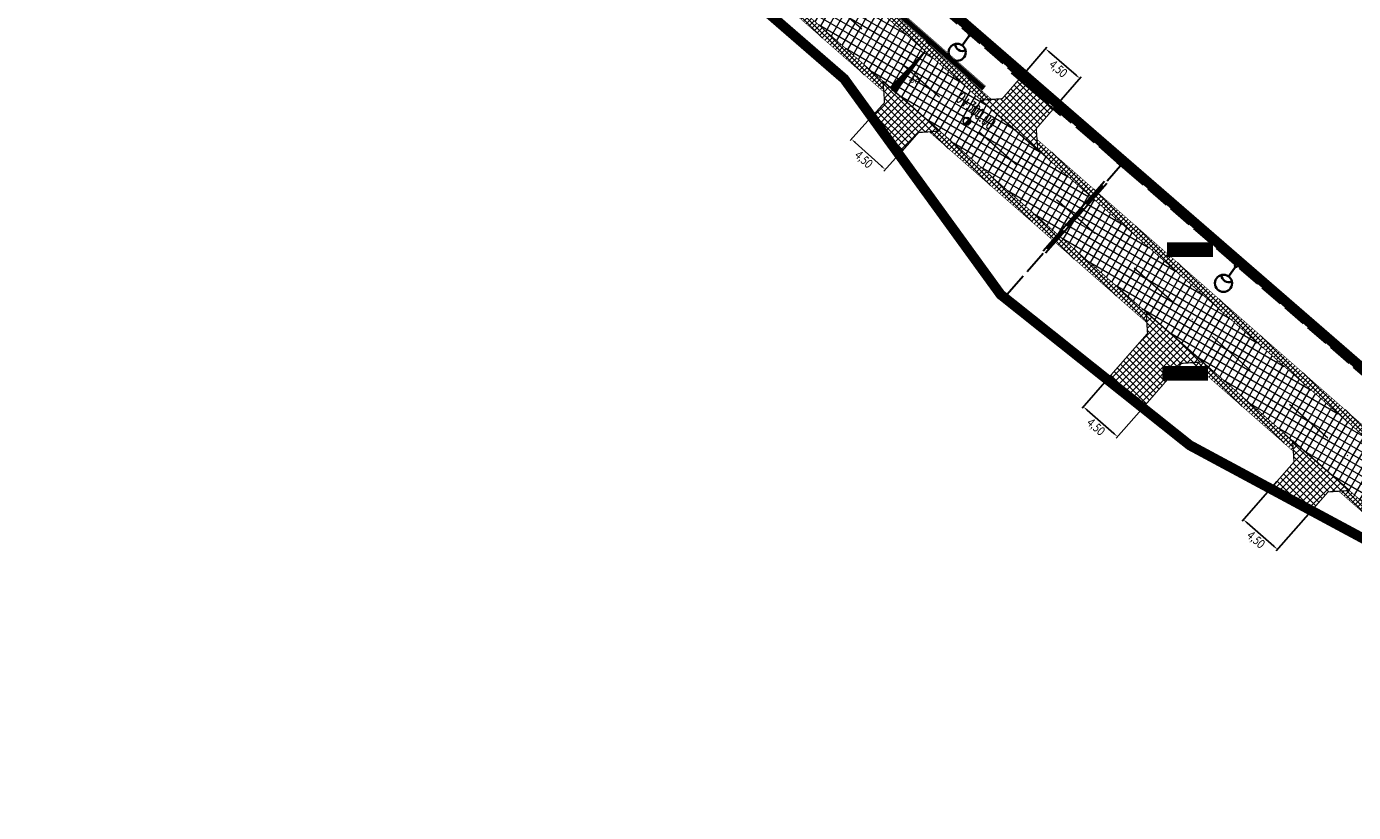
# Model space of a CAD drawing. Header units: metres. Extents: x 7443078 to 7443628, y 5636807 to 5637202.
# Tile 1 of 25: x 7443295 to 7443426, y 5636818 to 5636896. Entities that reach past the tile are written whole.
import ezdxf

# ---------------------------------------------------------------- set-up
doc = ezdxf.new("R2010")
doc.units = ezdxf.units.M
for name, pattern in [('1', [0]), ('1_OTWM', [1, 0.5, -0.5]), ('4', [2.5, 1.5, -1]), ('ACAD_ISO02W100', [15, 12, -3]), ('AUSGEZOGEN', [0]), ('CENTER2', [1.125, 0.75, -0.125, 0.125, -0.125]), ('DASHED2', [0.375, 0.25, -0.125]), ('Os drogi', [25.4, 12.7, -6.35, 0, -6.35])]:
    doc.linetypes.add(name, pattern=pattern)
doc.layers.get('Defpoints').update_dxf_attribs({"true_color": 0x999999})
for name, color, linetype in [('_kan_deszcz', 32, 'Continuous'), ('_LINIA PODZIAŁOWA', 5, 'Continuous'), ('H_zjazdy', 21, 'Continuous'), ('K_kraweżnika_najazdowy', 7, 'Continuous'), ('K_krawędź pobocza', 7, 'Continuous'), ('K_opis osi', 7, 'Continuous'), ('K_pobocze', 32, 'Continuous'), ('K_Przepust', 162, 'Continuous'), ('K_rama zjazdu', 7, 'Continuous'), ('K_spadki poprzeczne', 175, 'Continuous'), ('K_wymiar', 7, 'Continuous')]:
    doc.layers.add(name, color=color, linetype=linetype)
for name, color, linetype, lineweight in [('ELEKTRYKA', 1, '4', 30), ('K_usuń', 1, 'Continuous', 70), ('Proj_EN_trasa', 1, 'ACAD_ISO02W100', 30), ('Rury', 5, 'Continuous', 30)]:
    doc.layers.add(name, color=color, linetype=linetype, lineweight=lineweight)
doc.layers.add('H_jezdnia', color=7, linetype='Continuous', true_color=0xd4d4d4)
doc.styles.add('MAT', font='simplex.shx', dxfattribs={"width": 0.6})
doc.styles.add('sytuacja 500 opisy', font='calibri.ttf', dxfattribs={"width": 0.75, "height": 0.9})
doc.dimstyles.new('wymiarowanie sytuacja 500', dxfattribs={"dimtxt": 0.9, "dimasz": 0.5, "dimexe": 0.2, "dimexo": 0.2, "dimgap": 0.2, "dimtad": 4, "dimlfac": -1, "dimzin": 1, "dimtxsty": 'sytuacja 500 opisy', "dimcen": 0.5, "dimadec": 4, "dimazin": 1, "dimtfac": 1, "dimtmove": 1, "dimatfit": 3, "dimfxl": 0.2, "dimlwd": -1, "dimlwe": -1, "dimarcsym": 0})
pattern_1 = [(45.23201079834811, (0, 0), (-0.3381204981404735, 0.3353931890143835), []), (135.2320107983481, (0, 0), (-0.3353931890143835, -0.3381204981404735), [])]
pattern_2 = [(59.99999999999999, (0, 0), (-0.6049187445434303, 0.34925), []), (150, (0, 0), (-0.34925, -0.6049187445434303), [])]
pattern_3 = [(45.09999999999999, (0, 0), (-0.2473876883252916, 0.2465256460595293), []), (135.1, (0, 0), (-0.2465256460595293, -0.2473876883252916), [])]

# ---------------------------------------------------------------- blocks, each defined once
blk = doc.blocks.new('kilometraz')
at = {"linetype": 'ByBlock', "lineweight": -2}
blk.add_hatch(color=0, dxfattribs=at).paths.add_polyline_path([(0, -0.5, 0.4142135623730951), (0.5, 0, 0.4142135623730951), (0, 0.5)])
at = {"color": 0, "linetype": 'ByBlock', "lineweight": -2}
blk.add_line((0, 0.5), (0, -0.5), dxfattribs=at)
blk.add_circle((0, 0), 0.5, dxfattribs=at)
blk = doc.blocks.new('LATARNIAA')
at = {"layer": 'ELEKTRYKA', "linetype": '1', "lineweight": 35}
blk.add_lwpolyline([(7453534.790034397, 5581339.036248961), (7453535.455552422, 5581338.367791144)], dxfattribs=at)
for centre, radius in [((7453534.722882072, 5581339.103697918), 0.09517771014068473), ((7453535.935633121, 5581337.885589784), 0.680437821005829)]:
    blk.add_circle(centre, radius, dxfattribs=at)
blk.add_arc((7453535.325898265, 5581338.41324375), 0.5923903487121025, 263.4105708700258, 14.84474109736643, dxfattribs=at)
blk = doc.blocks.new('*D950')
at = {"layer": 'Defpoints', "color": 0, "lineweight": 13, "transparency": 16777216}
for p in [(7443395.645324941, 5636893.828429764), (7443393.443402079, 5636891.290175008), (7443396.842609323, 5636888.341380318)]:
    blk.add_point(p, dxfattribs=at)
at = {"layer": 'K_wymiar', "color": 0, "transparency": 16777216}
for p, q in [((7443393.57445962, 5636891.441250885), (7443395.776382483, 5636893.979505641)), ((7443398.666842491, 5636891.20727893), (7443396.023014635, 5636893.500785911)), ((7443396.973666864, 5636888.492456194), (7443399.175589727, 5636891.030710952))]:
    blk.add_line(p, q, dxfattribs=at)
at = {"layer": 'K_wymiar', "color": 0, "lineweight": 13, "transparency": 16777216}
for points in [[(7443396.077621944, 5636893.563734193), (7443395.968407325, 5636893.437837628), (7443395.645324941, 5636893.828429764)], [(7443398.721449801, 5636891.270227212), (7443398.612235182, 5636891.144330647), (7443399.044532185, 5636890.879635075)]]:
    blk.add_solid(points, dxfattribs=at)
at = {"layer": 'K_wymiar', "color": 0, "lineweight": 13, "transparency": 16777216, "insert": (7443396.850261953, 5636891.783808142), "char_height": 0.9, "attachment_point": 5, "rotation": 319.05853086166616, "style": 'sytuacja 500 opisy'}
blk.add_mtext('4,50', dxfattribs=at)
blk = doc.blocks.new('*D953')
at = {"layer": 'Defpoints', "color": 0, "lineweight": 13, "transparency": 16777216}
for p in [(7443378.742331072, 5636887.464246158), (7443382.082243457, 5636884.448456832), (7443379.722201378, 5636881.83476837)]:
    blk.add_point(p, dxfattribs=at)
at = {"layer": 'K_wymiar', "color": 0, "transparency": 16777216}
for p, q in [((7443378.608295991, 5636887.315805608), (7443376.248253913, 5636884.702117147)), ((7443376.75339037, 5636884.515469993), (7443379.351100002, 5636882.169856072)), ((7443381.948208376, 5636884.300016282), (7443379.588166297, 5636881.686327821))]:
    blk.add_line(p, q, dxfattribs=at)
at = {"layer": 'K_wymiar', "color": 0, "lineweight": 13, "transparency": 16777216}
for points in [[(7443376.80923832, 5636884.577320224), (7443376.697542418, 5636884.453619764), (7443376.382288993, 5636884.850557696)], [(7443379.406947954, 5636882.231706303), (7443379.295252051, 5636882.108005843), (7443379.722201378, 5636881.83476837)]]:
    blk.add_solid(points, dxfattribs=at)
at = {"layer": 'K_wymiar', "color": 0, "lineweight": 13, "transparency": 16777216, "insert": (7443377.546340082, 5636882.782385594), "char_height": 0.9, "attachment_point": 5, "rotation": 317.91939584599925, "style": 'sytuacja 500 opisy'}
blk.add_mtext('4,50', dxfattribs=at)
blk = doc.blocks.new('*D957')
at = {"layer": 'Defpoints', "color": 0, "lineweight": 13, "transparency": 16777216}
for p in [(7443401.902001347, 5636861.125026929), (7443399.39881428, 5636858.274548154), (7443405.283289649, 5636858.155702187)]:
    blk.add_point(p, dxfattribs=at)
at = {"layer": 'K_wymiar', "color": 0, "transparency": 16777216}
for p, q in [((7443401.770031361, 5636860.97474745), (7443399.266844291, 5636858.124268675)), ((7443402.40440388, 5636855.635148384), (7443399.774512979, 5636857.944623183)), ((7443405.151319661, 5636858.005422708), (7443402.648132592, 5636855.154943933))]:
    blk.add_line(p, q, dxfattribs=at)
at = {"layer": 'K_wymiar', "color": 0, "lineweight": 13, "transparency": 16777216}
for points in [[(7443399.829500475, 5636858.007239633), (7443399.719525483, 5636857.882006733), (7443399.39881428, 5636858.274548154)], [(7443402.459391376, 5636855.697764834), (7443402.349416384, 5636855.572531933), (7443402.78010258, 5636855.305223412)]]:
    blk.add_solid(points, dxfattribs=at)
at = {"layer": 'K_wymiar', "color": 0, "lineweight": 13, "transparency": 16777216, "insert": (7443400.591347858, 5636856.222667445), "char_height": 0.9, "attachment_point": 5, "rotation": 318.7115704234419, "style": 'sytuacja 500 opisy'}
blk.add_mtext('4,50', dxfattribs=at)
blk = doc.blocks.new('*D958')
at = {"layer": 'Defpoints', "color": 0, "lineweight": 13, "transparency": 16777216}
for p in [(7443418.722961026, 5636850.994957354), (7443422.104249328, 5636848.025632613), (7443415.280361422, 5636847.074732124)]:
    blk.add_point(p, dxfattribs=at)
at = {"layer": 'K_wymiar', "color": 0, "transparency": 16777216}
for p, q in [((7443418.590991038, 5636850.844677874), (7443415.148391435, 5636846.924452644)), ((7443418.285951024, 5636844.435332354), (7443415.656060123, 5636846.744807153)), ((7443421.97227934, 5636847.875353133), (7443418.529679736, 5636843.955127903))]:
    blk.add_line(p, q, dxfattribs=at)
at = {"layer": 'K_wymiar', "color": 0, "lineweight": 13, "transparency": 16777216}
for points in [[(7443415.711047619, 5636846.807423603), (7443415.601072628, 5636846.682190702), (7443415.280361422, 5636847.074732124)], [(7443418.34093852, 5636844.497948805), (7443418.230963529, 5636844.372715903), (7443418.661649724, 5636844.105407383)]]:
    blk.add_solid(points, dxfattribs=at)
at = {"layer": 'K_wymiar', "color": 0, "lineweight": 13, "transparency": 16777216, "insert": (7443416.472895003, 5636845.022851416), "char_height": 0.9, "attachment_point": 5, "rotation": 318.711570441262, "style": 'sytuacja 500 opisy'}
blk.add_mtext('4,50', dxfattribs=at)

msp = doc.modelspace()

# ---------------------------------------------------------------- hatches: boundary and pattern name
at = {"layer": 'H_jezdnia', "linetype": 'Continuous', "lineweight": 9, "true_color": 0xababab}
h = msp.add_hatch(dxfattribs=at)
h.set_pattern_fill('ANSI37', color=253, scale=0.22, angle=15)
h.set_pattern_definition(pattern_2)
edge = h.paths.add_edge_path()
edge.add_line((7443464.459145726, 5636836.140397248), (7443462.515578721, 5636837.90207374))
edge.add_arc((7443454.807721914, 5636847.16770403), 12.05250850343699, 230.555368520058, 309.7562625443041, ccw=False)
edge.add_line((7443447.150374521, 5636837.860288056), (7443349.141236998, 5636923.92835771))
edge.add_line((7443349.141236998, 5636923.92835771), (7443347.475219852, 5636922.064259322))
edge.add_line((7443347.475219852, 5636922.064259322), (7443446.618673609, 5636835.000074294))
edge.add_arc((7443454.926335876, 5636845.154016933), 13.11944371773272, 230.7109615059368, 316.6035236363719)
h = msp.add_hatch(dxfattribs=at)
h.set_pattern_fill('ANSI37', color=253, scale=0.22, angle=15)
h.set_pattern_definition(pattern_2)
edge = h.paths.add_edge_path()
edge.add_line((7443467.240021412, 5636834.012947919), (7443464.459145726, 5636836.140397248))
edge.add_arc((7443454.926335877, 5636845.154016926), 13.11944371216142, 230.7109614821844, 316.60352365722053, ccw=False)
edge.add_line((7443446.618673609, 5636835.000074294), (7443347.475219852, 5636922.064259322))
edge.add_line((7443347.475219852, 5636922.064259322), (7443345.809202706, 5636920.200160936))
edge.add_line((7443345.809202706, 5636920.200160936), (7443444.969048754, 5636833.121580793))
edge.add_arc((7443454.536872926, 5636844.016843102), 14.50000000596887, 228.7115704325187, 267.5511616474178)
edge.add_arc((7443453.276418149, 5636814.543783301), 14.99999999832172, 49.39573388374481, 87.55116166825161, ccw=False)
edge.add_line((7443463.038879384, 5636825.932126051), (7443472.305906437, 5636817.988126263))
edge.add_line((7443472.305906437, 5636817.988126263), (7443474.25839868, 5636820.26579481))
edge.add_line((7443474.25839868, 5636820.26579481), (7443469.492393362, 5636824.401776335))
edge.add_arc((7443476.816396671, 5636831.187658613), 9.984449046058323, 163.562517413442, 222.8159193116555, ccw=False)
at = {"layer": 'H_zjazdy', "linetype": 'Continuous', "lineweight": 9, "true_color": 0xff6666}
h = msp.add_hatch(dxfattribs=at)
h.set_pattern_fill('ANSI37', color=11, scale=0.15, angle=0.2320107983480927)
h.set_pattern_definition([(45.23201079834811, (0.3552300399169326, -0.3119501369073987), (-0.3381204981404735, 0.3353931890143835), []), (135.2320107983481, (0.3552300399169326, -0.3119501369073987), (-0.3353931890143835, -0.3381204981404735), [])])
h.paths.add_polyline_path([(7443379.520180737, 5636890.596402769), (7443379.657501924, 5636888.479531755), (7443378.439314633, 5636887.128081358), (7443381.179045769, 5636883.39244196), (7443383.038790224, 5636885.510207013), (7443385.155661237, 5636885.647528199)])
h = msp.add_hatch(dxfattribs=at)
h.set_pattern_fill('ANSI37', color=11, scale=0.15, angle=0.2320107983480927)
h.set_pattern_definition(pattern_1)
h.paths.add_polyline_path([(7443396.842609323, 5636888.341380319), (7443393.443402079, 5636891.290175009), (7443391.340831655, 5636888.866448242), (7443389.230803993, 5636888.723154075), (7443394.866346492, 5636883.774225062), (7443394.722181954, 5636885.897069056)])
h = msp.add_hatch(dxfattribs=at)
h.set_pattern_fill('ANSI37', color=11, scale=0.15, angle=0.2320107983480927)
h.set_pattern_definition([(45.23201079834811, (1.665088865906, -1.462220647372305), (-0.3381204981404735, 0.3353931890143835), []), (135.2320107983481, (1.665088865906, -1.462220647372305), (-0.3353931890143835, -0.3381204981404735), [])])
h.paths.add_polyline_path([(7443405.623078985, 5636867.673784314), (7443405.760400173, 5636865.556913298), (7443401.682508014, 5636860.913255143), (7443405.239249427, 5636858.105116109), (7443409.141688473, 5636862.587588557), (7443411.258559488, 5636862.724909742)])
h = msp.add_hatch(dxfattribs=at)
h.set_pattern_fill('ANSI37', color=11, scale=0.15, angle=0.2320107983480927)
h.set_pattern_definition(pattern_1)
h.paths.add_polyline_path([(7443420.161672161, 5636854.906519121), (7443420.29899335, 5636852.789648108), (7443417.9714667, 5636850.139200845), (7443422.038533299, 5636847.950799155), (7443423.680281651, 5636849.820323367), (7443425.797152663, 5636849.95764455)])
at = {"layer": 'K_spadki poprzeczne', "lineweight": 5}
h = msp.add_hatch(dxfattribs=at)
h.set_pattern_fill('ANSI37', color=256, scale=0.03749999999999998, angle=352.199814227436)
h.set_pattern_definition([(37.19981422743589, (2909615.394619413, 4405944.844825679), (-0.07198477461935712, 0.09483707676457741), []), (127.1998142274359, (2909615.394619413, 4405944.844825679), (-0.09483707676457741, -0.07198477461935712), [])])
h.paths.add_polyline_path([(7443380.217991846, 5636889.983610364), (7443383.696796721, 5636893.575615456), (7443380.728036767, 5636889.495964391)])
at = {"layer": 'K_usuń', "linetype": 'ByBlock', "lineweight": 13}
h = msp.add_hatch(dxfattribs=at)
h.set_pattern_fill('ANSI37', color=34, scale=0.11, angle=0.1)
h.set_pattern_definition(pattern_3)
h.paths.add_polyline_path([(7443367.724193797, 5636900.92763176), (7443366.691971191, 5636900.863530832), (7443379.58884133, 5636889.537967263), (7443379.520180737, 5636890.59640277)])
h = msp.add_hatch(dxfattribs=at)
h.set_pattern_fill('ANSI37', color=34, scale=0.11, angle=0.1)
h.set_pattern_definition(pattern_3)
h.paths.add_polyline_path([(7443377.022258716, 5636900.442395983), (7443377.094361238, 5636899.380937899), (7443389.230803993, 5636888.723154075), (7443390.285837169, 5636888.794802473)])
h = msp.add_hatch(dxfattribs=at)
h.set_pattern_fill('ANSI37', color=34, scale=0.11, angle=0.1)
h.set_pattern_definition(pattern_3)
h.paths.add_polyline_path([(7443385.155661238, 5636885.647528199), (7443384.097225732, 5636885.578867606), (7443405.691739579, 5636866.615348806), (7443405.623078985, 5636867.673784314)])
h = msp.add_hatch(dxfattribs=at)
h.set_pattern_fill('ANSI37', color=34, scale=0.11, angle=0.1)
h.set_pattern_definition(pattern_3)
h.paths.add_polyline_path([(7443394.794262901, 5636884.835666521), (7443394.866346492, 5636883.774225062), (7443430.767612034, 5636852.247035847), (7443431.82264521, 5636852.318684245)])
h = msp.add_hatch(dxfattribs=at)
h.set_pattern_fill('ANSI37', color=34, scale=0.11, angle=0.1)
h.set_pattern_definition(pattern_3)
h.paths.add_polyline_path([(7443411.258559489, 5636862.724909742), (7443410.20012398, 5636862.656249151), (7443420.230332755, 5636853.848083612), (7443420.161672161, 5636854.906519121)])
h = msp.add_hatch(dxfattribs=at)
h.set_pattern_fill('ANSI37', color=34, scale=0.11, angle=0.1)
h.set_pattern_definition(pattern_3)
h.paths.add_polyline_path([(7443425.797152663, 5636849.95764455), (7443424.738717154, 5636849.888983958), (7443444.474161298, 5636832.55803274, 0.01559233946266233), (7443445.207881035, 5636831.953161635), (7443445.117422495, 5636832.993052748, -0.00338454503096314), (7443444.969048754, 5636833.121580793)])

# ---------------------------------------------------------------- linework, layer by layer
at = {"layer": '_kan_deszcz', "color": 7, "linetype": 'Os drogi', "lineweight": 9, "ltscale": 0.4, "flags": 128}
msp.add_lwpolyline([(7443612.1023176, 5637008.06121809), (7443592.59525582, 5636981.422275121, -0.02418699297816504), (7443577.387538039, 5636962.632595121), (7443464.637599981, 5636836.336237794, -0.4118223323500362), (7443446.361801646, 5636835.225649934), (7443333.471732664, 5636934.361613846, -0.3740638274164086), (7443331.363055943, 5636949.970935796), (7443370.561157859, 5637009.588886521, 0.03377031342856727), (7443393.784174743, 5637050.70886534), (7443416.899300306, 5637098.980219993, 0.06554346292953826), (7443420.141300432, 5637108.906286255), (7443420.177128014, 5637109.097954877, -0.1259941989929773), (7443425.408854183, 5637120.343039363), (7443435.002584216, 5637132.0592004)], format="xyb", dxfattribs=at)
at = {"layer": '_LINIA PODZIAŁOWA', "color": 2, "linetype": 'AUSGEZOGEN', "ltscale": 0.25, "const_width": 1, "flags": 128}
for points in [[(7443425.492115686, 5637136.007337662), (7443436.85, 5637125.32), (7443438.99, 5637124.65), (7443440.536567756, 5637123.532578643), (7443449.59, 5637117.07), (7443446.16, 5637117.16), (7443429.43, 5637106.75), (7443427.09, 5637104.42), (7443424.03, 5637100.69), (7443420.04027099, 5637092.630587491), (7443414.05, 5637080.53), (7443407.29333105, 5637066.200209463), (7443401.14, 5637053.15), (7443398.47, 5637047.5), (7443393, 5637035.89), (7443389.262653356, 5637030.074483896), (7443375.996161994, 5637009.853237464), (7443369.570912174, 5637000.021396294), (7443359.542098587, 5636984.815207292), (7443351.22, 5636972.19), (7443343.36922157, 5636960.321252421), (7443334.26, 5636946.55), (7443334.88, 5636942.08), (7443355.93, 5636923.83), (7443381.05, 5636902.04), (7443431.83, 5636857.99), (7443455.15, 5636837.75), (7443459.41, 5636838.02), (7443478.745520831, 5636859.646036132), (7443491, 5636873.355), (7443500.42, 5636883.9), (7443509.741032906, 5636894.331041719), (7443523.185582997, 5636909.376655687), (7443537.2, 5636925.06), (7443541.2, 5636929.53), (7443561.26, 5636951.97), (7443578.12, 5636970.74), (7443581.409307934, 5636974.52060213), (7443594.962690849, 5636993.02762368), (7443604.96, 5637006.68), (7443604.4, 5637010.02)], [(7443295.21, 5636924.73), (7443299.73, 5636922.99), (7443304.18, 5636923.8), (7443306.9, 5636926.46), (7443295.193595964, 5636908.19147461), (7443299.393932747, 5636905.475256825), (7443307.06, 5636917.33), (7443318.46, 5636934.96), (7443323.99, 5636936.15), (7443334.121747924, 5636927.21534991), (7443358.86, 5636905.4), (7443368.205608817, 5636897.294909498), (7443375.66, 5636890.83), (7443381.568149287, 5636882.67772512), (7443389.558398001, 5636871.656692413), (7443391.18, 5636869.42), (7443409.96, 5636854.45), (7443430.05, 5636843.64), (7443431.67, 5636842.92)]]:
    msp.add_lwpolyline(points, dxfattribs=at)
at = {"layer": 'K_kraweżnika_najazdowy', "color": 0, "linetype": 'DASHED2', "ltscale": 4, "const_width": 0.15}
for points in [[(7443379.520180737, 5636890.59640277), (7443385.155661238, 5636885.647528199)], [(7443389.230803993, 5636888.723154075), (7443394.866346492, 5636883.774225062)], [(7443405.623078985, 5636867.673784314), (7443411.258559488, 5636862.724909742)], [(7443420.161672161, 5636854.906519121), (7443425.797152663, 5636849.95764455)]]:
    msp.add_lwpolyline(points, dxfattribs=at)
at = {"layer": 'K_krawędź pobocza', "color": 76, "linetype": 'CENTER2', "ltscale": 3, "const_width": 0.08, "flags": 128}
for points in [[(7443379.520121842, 5636890.597310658), (7443367.724193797, 5636900.92763176)], [(7443389.230803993, 5636888.723154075), (7443377.094361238, 5636899.380937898)], [(7443405.623078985, 5636867.673784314), (7443385.155661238, 5636885.647528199)], [(7443430.767612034, 5636852.247035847), (7443394.866346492, 5636883.774225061)], [(7443420.161672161, 5636854.906519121), (7443411.258559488, 5636862.724909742)]]:
    msp.add_lwpolyline(points, dxfattribs=at)
msp.add_lwpolyline([(7443445.117422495, 5636832.993052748, -0.003384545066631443), (7443444.969048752, 5636833.121580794), (7443425.797152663, 5636849.95764455)], format="xyb", dxfattribs=at)
at = {"layer": 'K_pobocze', "linetype": 'ByBlock', "ltscale": 4, "const_width": 0.05}
for points in [[(7443379.58884133, 5636889.537967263), (7443366.691971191, 5636900.863530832)], [(7443390.285837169, 5636888.794802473), (7443377.022258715, 5636900.442395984)], [(7443405.69173958, 5636866.615348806), (7443384.097225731, 5636885.578867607)], [(7443431.82264521, 5636852.318684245), (7443394.794262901, 5636884.835666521)], [(7443420.230332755, 5636853.848083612), (7443410.20012398, 5636862.65624915)]]:
    msp.add_lwpolyline(points, dxfattribs=at)
msp.add_lwpolyline([(7443445.207881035, 5636831.953161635, -0.01559233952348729), (7443444.474161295, 5636832.558032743), (7443424.738717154, 5636849.888983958)], format="xyb", dxfattribs=at)
at = {"layer": 'K_Przepust', "linetype": '1_OTWM', "lineweight": 5, "const_width": 0.5, "flags": 128}
msp.add_lwpolyline([(7443389.495633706, 5636889.887986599), (7443349.834079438, 5636924.717324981)], dxfattribs=at)
at = {"layer": 'K_Przepust', "lineweight": 5, "ltscale": 3, "const_width": 0.05, "flags": 128}
for points in [[(7443389.693588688, 5636890.113405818), (7443350.03203442, 5636924.942744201)], [(7443389.693588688, 5636890.113405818), (7443389.297678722, 5636889.662567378)]]:
    msp.add_lwpolyline(points, dxfattribs=at)
at = {"layer": 'K_rama zjazdu', "const_width": 0.12, "flags": 128}
for points in [[(7443385.155661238, 5636885.647528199), (7443383.038790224, 5636885.510207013), (7443381.179045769, 5636883.39244196), (7443378.439314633, 5636887.128081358), (7443379.657501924, 5636888.479531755), (7443379.520180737, 5636890.59640277)], [(7443394.866346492, 5636883.774225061), (7443394.722181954, 5636885.897069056), (7443396.842609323, 5636888.341380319), (7443393.443402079, 5636891.290175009), (7443391.340831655, 5636888.866448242), (7443389.230803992, 5636888.723154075)], [(7443411.258559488, 5636862.724909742), (7443409.141688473, 5636862.587588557), (7443405.239249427, 5636858.105116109), (7443401.682508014, 5636860.913255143), (7443405.760400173, 5636865.556913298), (7443405.623078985, 5636867.673784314)], [(7443425.797152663, 5636849.95764455), (7443423.680281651, 5636849.820323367), (7443422.038533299, 5636847.950799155), (7443417.9714667, 5636850.139200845), (7443417.9714667, 5636850.139200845), (7443420.29899335, 5636852.789648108), (7443420.161672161, 5636854.906519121)]]:
    msp.add_lwpolyline(points, dxfattribs=at)
at = {"layer": 'K_spadki poprzeczne', "flags": 128}
msp.add_lwpolyline([(7443380.217991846, 5636889.983610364), (7443383.696796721, 5636893.575615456), (7443380.728036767, 5636889.495964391), (7443380.217991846, 5636889.983610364)], dxfattribs=at)
at = {"layer": 'K_wymiar', "color": 2, "lineweight": 13, "const_width": 1.45, "flags": 128}
for points in [[(7443412.248039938, 5636873.877523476), (7443407.699935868, 5636873.871887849)], [(7443411.774339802, 5636861.607925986), (7443407.226235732, 5636861.602290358)]]:
    msp.add_lwpolyline(points, dxfattribs=at)
at = {"layer": 'Proj_EN_trasa', "color": 1, "ltscale": 0.2}
for points in [[(7443403.516673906, 5636881.893745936), (7443403.517604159, 5636881.88262124), (7443455.51548823, 5636836.770971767), (7443465.683869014, 5636827.941416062), (7443468.133086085, 5636830.067928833), (7443487.549016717, 5636852.225000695), (7443491.347551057, 5636856.325180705), (7443503.712180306, 5636870.29577853), (7443526.781840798, 5636896.121412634), (7443557.675753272, 5636930.68475717), (7443590.072929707, 5636966.936999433), (7443608.366905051, 5636991.931308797)], [(7443402.764806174, 5636882.537961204), (7443402.762237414, 5636882.537952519), (7443355.602340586, 5636923.452323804), (7443323.603989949, 5636951.086587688), (7443334.998724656, 5636968.475635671), (7443340.508971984, 5636976.883698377), (7443340.492729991, 5636977.041352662)], [(7443391.822100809, 5636869.466466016), (7443403.09575763, 5636882.239420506)]]:
    msp.add_lwpolyline(points, dxfattribs=at)
at = {"layer": 'Proj_EN_trasa'}
msp.add_lwpolyline([(7443402.763329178, 5636882.539226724), (7443403.088654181, 5636882.918915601), (7443403.848031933, 5636882.268265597), (7443403.522706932, 5636881.888576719), (7443402.763329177, 5636882.539226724)], dxfattribs=at)
at = {"layer": 'Rury', "ltscale": 0.2}
for points in [[(7443397.169148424, 5636887.191749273), (7443392.259357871, 5636891.451321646)], [(7443397.365734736, 5636887.41836309), (7443392.455944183, 5636891.677935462)], [(7443395.412361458, 5636873.76087711), (7443401.505606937, 5636880.664470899)], [(7443395.635750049, 5636873.560620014), (7443401.732061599, 5636880.467687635)]]:
    msp.add_lwpolyline(points, dxfattribs=at)

# ---------------------------------------------------------------- block references
at = {"layer": 'ELEKTRYKA', "color": 1, "lineweight": 40, "xscale": 1.249999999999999, "yscale": 1.249999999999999, "zscale": 1.249999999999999, "rotation": 279.1512470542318}
for p in [(-926259.9586548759, 13725649.00121538), (-926233.5304736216, 13725626.05806901)]:
    msp.add_blockref('LATARNIAA', p, dxfattribs=at)
at = {"layer": 'K_opis osi', "color": 7, "linetype": 'Continuous', "lineweight": 25, "xscale": 0.7499999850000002, "yscale": 0.7499999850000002, "zscale": 0.7499999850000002, "rotation": 318.7115704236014}
msp.add_blockref('kilometraz', (7443387.831200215, 5636886.62510113), dxfattribs=at)

# ---------------------------------------------------------------- texts
at = {"layer": 'K_opis osi', "color": 7, "linetype": 'Continuous', "lineweight": -3, "insert": (7443388.361031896, 5636887.256198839), "char_height": 1.125, "attachment_point": 8, "rotation": 318.7115704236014, "style": 'MAT'}
msp.add_mtext('0+300.00', dxfattribs=at)
at = {"layer": 'K_spadki poprzeczne', "insert": (7443382.778738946, 5636890.873162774), "char_height": 0.8999999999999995, "attachment_point": 5, "rotation": 235.68305326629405, "style": 'sytuacja 500 opisy'}
msp.add_mtext('2%', dxfattribs=at)

# ---------------------------------------------------------------- dimensions: what is measured, and where the dimension line sits
at = {"layer": 'K_wymiar', "lineweight": 13}
for p1, p2, distance, picture, middle in [((7443396.842609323, 5636888.341380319), (7443393.443402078, 5636891.290175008), -3.3602383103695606, '*D950', (7443396.850261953, 5636891.783808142)), ((7443378.742331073, 5636887.464246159), (7443382.082243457, 5636884.448456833), -3.521528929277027, '*D953', (7443377.546340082, 5636882.782385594)), ((7443405.28328965, 5636858.155702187), (7443401.902001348, 5636861.125026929), 3.7935701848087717, '*D957', (7443400.591347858, 5636856.222667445)), ((7443422.104249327, 5636848.025632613), (7443418.722961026, 5636850.994957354), 5.217246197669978, '*D958', (7443416.472895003, 5636845.022851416))]:
    dim = msp.add_aligned_dim(p1=p1, p2=p2, distance=distance, dimstyle='wymiarowanie sytuacja 500', dxfattribs=at)
    dim.commit()
    dim.dimension.update_dxf_attribs({"geometry": picture, "text_midpoint": middle})

doc.saveas('drawing.dxf')
